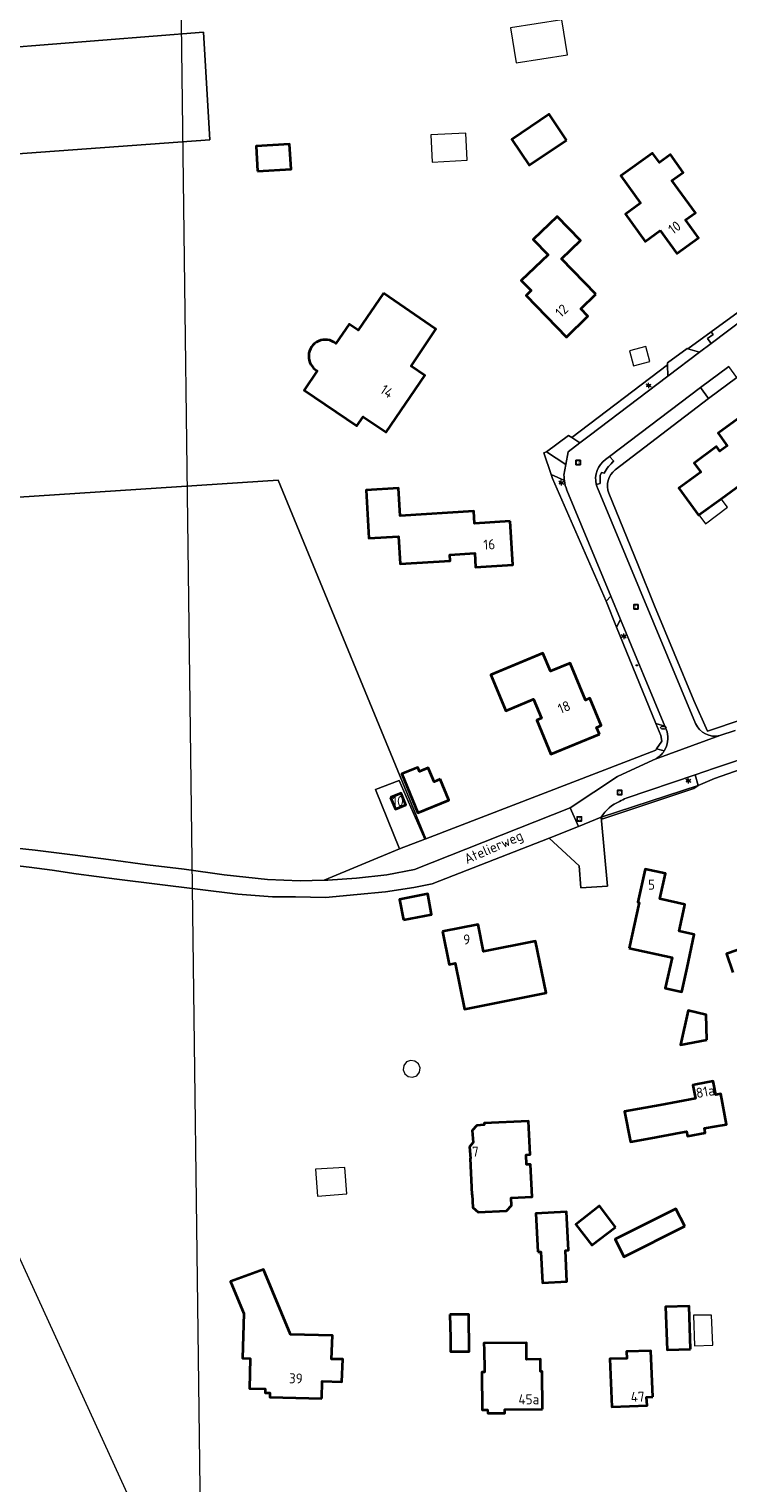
# Model space of a CAD drawing. Header units: metres. Extents: x 140853 to 145288, y 474558 to 480269.
# Tile 155 of 256: x 144736 to 144862, y 476928 to 477189. Entities that reach past the tile are written whole.
import ezdxf
from ezdxf.enums import TextEntityAlignment as Align

# ---------------------------------------------------------------- set-up
doc = ezdxf.new("R2010")
doc.units = ezdxf.units.M
doc.header["$MEASUREMENT"] = 0
for name, color, linetype, lineweight in [('B-WE-GR-BOS_LOOF-G', 40, 'Continuous', 13), ('B-WE-GR-GRAS_KRUIDENRIJK-G', 80, 'Continuous', 18), ('B-WE-GR-GROENVOORZIENING-G', 80, 'Continuous', 18), ('B-WE-IE-TERREINAFSCHEIDING_KUNSTMATIG_HEKWERK-G', 20, 'IE-TERREINAFSCHEIDING-KUNSTMATIG', 18), ('B-WE-KL-ET_LS_OV_LICHTMAST-S', 190, 'Continuous', 18), ('B-WE-KL-WATER_BRANDLEIDING_PUT-S', 150, 'Continuous', 18), ('B-WE-KL-WATER_PUT-S', 170, 'Continuous', 18), ('B-WE-OG-BEBOUWING-G', 7, 'Continuous', 35), ('B-WE-OG-BEBOUWING_BIJGEBOUW-G', 7, 'Continuous', 18), ('B-WE-OG-BEBOUWING_HUISNUMMER-T18', 10, 'Continuous', 18), ('B-WE-OG-BEBOUWING_LUIFEL-G', 7, 'Continuous', 18), ('B-WE-OG-BEBOUWING_STRAATNAAM-T18', 10, 'Continuous', 18), ('B-WE-OG-HULPLIJN-G', 50, 'Continuous', 18), ('B-WE-OG-TERREIN_ERF-G', 7, 'Continuous', 18), ('B-WE-RI-GWA_RIOOLPUT-S', 30, 'Continuous', 18), ('B-WE-VH-ONVERHARD-G', 252, 'Continuous', 18), ('B-WE-VH-VERHARDING_ASFALT-G', 252, 'Continuous', 18), ('B-WE-VH-VERHARDING_BETONSTRAATSTEEN-G', 252, 'Continuous', 18), ('B-WE-VH-VERHARDING_HALFVERHARDING_GRIND-G', 252, 'Continuous', 18), ('B-WE-VH-VERHARDING_OPEN-G', 252, 'Continuous', 18), ('B-WE-VH-VERHARDING_TEGEL-G', 252, 'Continuous', 18), ('X-XX-XX-ALGEMEEN-S', 7, 'Continuous', 18)]:
    doc.layers.add(name, color=color, linetype=linetype, lineweight=lineweight)
doc.styles.add('NLCS-ISO', font='txt')
doc.linetypes.add('IE-TERREINAFSCHEIDING-KUNSTMATIG', pattern='A,4,[82,NLCS.shx,S=0.75,R=90,X=0,Y=0],4,-2', length=10)

# ---------------------------------------------------------------- blocks, each defined once
blk = doc.blocks.new('SIE-WEG_AFVALBAK_TYPE_01')
for radius in [0.25, 0.156]:
    blk.add_circle((0, 0), radius)
blk = doc.blocks.new('B-SIE-WEG_LICHTMAST-SO')
at = {"ltscale": 0.1}
for p, q in [((-1.1, 0.6), (-2.2, 1.3)), ((0, 1.3), (0, 2.5)), ((1.1, 0.6), (2.2, 1.3)), ((-1.1, -0.6), (-2.2, -1.3)), ((0, -1.3), (0, -2.5)), ((1.1, -0.6), (2.2, -1.3))]:
    blk.add_line(p, q, dxfattribs=at)
at = {"flags": 128}
for points in [[(-1.2, 0.5), (1.2, 0.5)], [(-1.2, -0.5), (1.2, -0.5)]]:
    blk.add_lwpolyline(points, dxfattribs=at)
at = {"ltscale": 0.1}
blk.add_circle((0, 0), 1.27, dxfattribs=at)
at = {"style": 'NLCS-ISO'}
blk.add_attdef('TYPE', text='', height=1.8, dxfattribs=at).set_placement((0, 2.5), align=Align.BOTTOM_CENTER)
blk = doc.blocks.new('SRI-PUT_INSPECTIE-SO')
at = {"lineweight": -3, "flags": 128}
blk.add_lwpolyline([(-2, -2), (2, -2), (2, 2), (-2, 2)], close=True, dxfattribs=at)
at = {"lineweight": -3, "ltscale": 1.5}
blk.add_circle((0, 0), 2, dxfattribs=at)
at = {"ltscale": 0.1, "style": 'NLCS-ISO'}
blk.add_text('I', height=2.5, dxfattribs=at).set_placement((0, 0), align=Align.MIDDLE_CENTER)
blk = doc.blocks.new('SKL-WATERLEIDINGPUT-SO')
at = {"color": 0, "linetype": 'ByBlock', "lineweight": 18}
blk.add_ellipse((0, 0), major_axis=(2.5, 0), ratio=0.54, dxfattribs=at)
at = {"color": 0, "linetype": 'ByBlock', "lineweight": 18, "style": 'NLCS-ISO'}
blk.add_text('wl', height=1.8, dxfattribs=at).set_placement((0, 0), align=Align.MIDDLE_CENTER)
blk = doc.blocks.new('SIE-WEG_STRAATPOT_BRANDKRAAN-SO')
blk.add_ellipse((0, 0), major_axis=(-0.729, 0), ratio=0.685994)
at = {"style": 'NLCS-ISO'}
blk.add_text('BR', height=0.4, dxfattribs=at).set_placement((-0.3, -0.2))

msp = doc.modelspace()

# ---------------------------------------------------------------- linework, layer by layer
at = {"layer": 'B-WE-GR-BOS_LOOF-G', "ltscale": 0.2, "flags": 128}
for points in [[(144699.7, 477164.511), (144768.577, 477169.567), (144767.478, 477188.88), (144659.025, 477180.302)], [(144729.951, 477042.842), (144737.253, 477042.086), (144744.451, 477041.153), (144750.431, 477040.412), (144757.425, 477039.443), (144764.002, 477038.631), (144771.186, 477037.647), (144778.958, 477036.809), (144784.79, 477036.578), (144789.078, 477036.672), (144789.078, 477036.672), (144802.624, 477042.325), (144798.29, 477052.948), (144802.538, 477054.586), (144807.189, 477044.034), (144807.38, 477044.108), (144780.85, 477108.497), (144705.063, 477103.538)]]:
    msp.add_lwpolyline(points, dxfattribs=at)
at = {"layer": 'B-WE-GR-GRAS_KRUIDENRIJK-G', "ltscale": 0.2, "flags": 128}
for points in [[(144836.673, 477116.457), (144850.782, 477127.169), (144850.736, 477129.175), (144833.536, 477116.145), (144834.986, 477115.177), (144836.673, 477116.457)], [(144841.578, 477082.109), (144848.646, 477064.781), (144850.22, 477064.353), (144842.288, 477083.479), (144841.578, 477082.109)], [(144872.18, 477061.294), (144867.002, 477059.42), (144859.155, 477056.79), (144855.676, 477055.565), (144856.211, 477053.687), (144859.161, 477054.914), (144867.37, 477057.801), (144872.577, 477059.789), (144872.18, 477061.294)]]:
    msp.add_lwpolyline(points, close=True, dxfattribs=at)
msp.add_lwpolyline([(144867.288, 477066.594), (144858.945, 477063.76), (144857.884, 477063.399), (144855.466, 477068.935), (144848.393, 477085.923), (144845.438, 477093.205), (144840.189, 477106.138), (144840.189, 477106.138, -0.337114), (144841.332, 477110.347), (144841.332, 477110.347), (144858.08, 477123.157), (144856.65, 477125.082), (144840.33, 477112.702), (144841.092, 477111.918), (144841.092, 477111.918, 0.0916704), (144839.342, 477109.753), (144839.342, 477109.753), (144838.853, 477109.855), (144838.634, 477109.311), (144838.635, 477107.86), (144837.938, 477107.719), (144837.938, 477107.719, 0.0406159), (144838.143, 477107.098), (144838.143, 477107.098), (144855.756, 477064.833), (144855.756, 477064.833, 0.3686479), (144860.107, 477062.633), (144860.107, 477062.633), (144862.866, 477063.568)], format="xyb", dxfattribs=at)
for points in [[(144832.208, 477108.394), (144829.843, 477109.471), (144830.082, 477108.763), (144839.72, 477086.741), (144840.552, 477087.631), (144840.533, 477087.677), (144832.661, 477106.66), (144832.661, 477106.66, -0.0606339), (144832.208, 477108.394)], [(144807.189, 477044.034), (144802.624, 477042.325), (144789.078, 477036.672), (144789.775, 477036.687), (144794.89, 477037.049), (144800.339, 477037.661), (144805.307, 477038.572), (144833.251, 477049.657), (144841.753, 477055.276), (144848.099, 477058.195), (144848.507, 477058.389), (144848.507, 477058.389, 0.1301739), (144850.133, 477059.92), (144850.133, 477059.92), (144848.754, 477060.252), (144848.61, 477060.044), (144807.38, 477044.108), (144807.189, 477044.034)], [(144842.12, 477050.826, 0.1534755), (144838.791, 477047.965), (144838.791, 477047.965), (144856.211, 477053.687), (144855.676, 477055.565), (144843.328, 477051.389), (144843.328, 477051.389, 0.022166), (144842.12, 477050.826)]]:
    msp.add_lwpolyline(points, format="xyb", close=True, dxfattribs=at)
at = {"layer": 'B-WE-GR-GROENVOORZIENING-G', "ltscale": 0.2, "flags": 128}
msp.add_lwpolyline([(144856.211, 477053.687), (144838.791, 477047.965), (144839.132, 477047.67), (144855.459, 477053.112), (144856.211, 477053.687)], close=True, dxfattribs=at)
at = {"layer": 'B-WE-IE-TERREINAFSCHEIDING_KUNSTMATIG_HEKWERK-G', "ltscale": 0.2, "flags": 128}
for points in [[(144833.536, 477116.145), (144850.736, 477129.175)], [(144858.08, 477123.157), (144841.332, 477110.347)], [(144830.082, 477108.763), (144829.843, 477109.471)], [(144839.72, 477086.741), (144830.082, 477108.763)], [(144840.189, 477106.138), (144845.438, 477093.205)], [(144845.438, 477093.205), (144848.393, 477085.923)], [(144848.393, 477085.923), (144855.466, 477068.935)], [(144848.646, 477064.781), (144841.578, 477082.109)], [(144855.466, 477068.935), (144857.884, 477063.399)], [(144858.945, 477063.76), (144867.288, 477066.594)], [(144857.884, 477063.399), (144858.945, 477063.76)], [(144807.38, 477044.108), (144848.61, 477060.044)], [(144848.61, 477060.044), (144848.754, 477060.252)], [(144802.624, 477042.325), (144798.29, 477052.948), (144802.538, 477054.586), (144807.189, 477044.034)], [(144838.791, 477047.965), (144856.211, 477053.687)], [(144807.189, 477044.034), (144802.624, 477042.325)], [(144807.189, 477044.034), (144807.38, 477044.108)], [(144802.624, 477042.325), (144789.078, 477036.672)]]:
    msp.add_lwpolyline(points, dxfattribs=at)
msp.add_lwpolyline([(144841.332, 477110.347, 0.337114), (144840.189, 477106.138)], format="xyb", dxfattribs=at)
at = {"layer": 'B-WE-OG-BEBOUWING-G', "ltscale": 0.2, "flags": 128}
for points in [[(144832.592, 477169.529), (144829.494, 477174.145), (144822.796, 477169.651), (144825.893, 477165.035), (144832.592, 477169.529)], [(144777.172, 477163.932), (144783.161, 477164.29), (144782.893, 477168.782), (144776.903, 477168.424), (144777.172, 477163.932)], [(144849.412, 477153.272), (144852.37, 477149.166), (144856.277, 477151.99), (144853.95, 477155.178), (144855.729, 477156.473), (144851.495, 477162.29), (144853.529, 477163.709), (144851.276, 477166.938), (144849.271, 477165.495), (144848.044, 477167.199), (144842.348, 477163.095), (144845.884, 477158.186), (144843.199, 477156.252), (144846.735, 477151.343), (144849.412, 477153.272)], [(144837.836, 477141.846), (144831.667, 477148.194), (144835.124, 477151.477), (144830.936, 477155.82), (144826.638, 477151.676), (144829.276, 477148.941), (144824.484, 477144.293), (144826.233, 477142.493), (144825.329, 477141.615), (144832.565, 477134.144), (144836.441, 477137.891), (144835.145, 477139.232), (144837.836, 477141.846)], [(144856.361, 477102.239), (144860.33, 477105.145), (144872.656, 477114.169), (144868.854, 477119.334), (144866.071, 477117.294), (144866.475, 477116.746), (144865.749, 477116.214), (144863.33, 477119.5), (144859.787, 477116.902), (144861.417, 477114.654), (144860.126, 477113.708), (144859.535, 477114.514), (144855.491, 477111.549), (144856.676, 477109.938), (144852.725, 477107.041), (144856.294, 477102.19), (144856.361, 477102.239)], [(144822.502, 477101.091), (144816.113, 477100.697), (144815.979, 477102.893), (144802.724, 477102.085), (144802.432, 477107.036), (144796.638, 477106.683), (144797.147, 477098.058), (144802.437, 477098.369), (144802.726, 477093.478), (144811.71, 477094.007), (144811.645, 477095.105), (144816.138, 477095.37), (144816.285, 477092.874), (144822.963, 477093.268), (144822.502, 477101.091)], [(144838.497, 477062.889), (144838.003, 477064.087), (144838.825, 477064.426), (144836.805, 477069.336), (144835.983, 477068.993), (144833.235, 477075.639), (144829.704, 477074.182), (144828.373, 477077.408), (144819.018, 477073.548), (144821.688, 477067.077), (144826.698, 477069.145), (144828.098, 477065.752), (144827.266, 477065.409), (144829.789, 477059.295), (144838.497, 477062.889)], [(144809.946, 477054.784), (144808.836, 477054.328), (144807.796, 477056.863), (144806.205, 477056.21), (144805.916, 477056.913), (144803.067, 477055.744), (144805.937, 477048.75), (144811.488, 477051.028), (144809.946, 477054.784)], [(144801.039, 477051.541), (144801.924, 477049.453), (144803.782, 477050.227), (144802.917, 477052.304), (144801.039, 477051.541)], [(144843.833, 477024.497), (144851.543, 477022.811), (144850.325, 477017.323), (144853.314, 477016.668), (144854.217, 477020.968), (144855.517, 477026.912), (144852.791, 477027.504), (144853.757, 477031.95), (144853.844, 477032.342), (144849.349, 477033.338), (144850.351, 477037.858), (144846.706, 477038.666), (144845.395, 477032.751), (144845.65, 477032.694), (144843.833, 477024.497)], [(144803.364, 477029.534), (144808.385, 477030.549), (144807.688, 477034.212), (144802.618, 477033.232), (144803.364, 477029.534)], [(144810.365, 477027.477), (144811.554, 477021.545), (144812.623, 477021.759), (144814.267, 477013.551), (144828.915, 477016.486), (144827.058, 477025.754), (144817.713, 477023.892), (144816.738, 477028.755), (144810.365, 477027.477)], [(144857.753, 477008.049), (144857.629, 477012.519), (144854.399, 477013.288), (144853.045, 477007.139), (144857.753, 477008.049)], [(144853.123, 476991.367), (144854.117, 476991.548), (144854.309, 476990.759), (144857.494, 476991.304), (144857.369, 476992.143), (144859.439, 476992.5), (144861.28, 476992.818), (144860.275, 476998.323), (144859.417, 476998.182), (144859.053, 477000), (144858.933, 477000.597), (144855.802, 477000), (144855.262, 476999.897), (144855.728, 476997.47), (144849.414, 476996.323), (144843.02, 476995.161), (144844.106, 476989.707), (144847.717, 476990.38), (144853.123, 476991.367)], [(144815.344, 476986.734), (144815.278, 476986.731), (144815.603, 476980.239), (144815.662, 476980.242), (144815.777, 476977.955), (144816.741, 476977.082), (144821.834, 476977.337), (144822.707, 476978.301), (144822.64, 476979.639), (144826.435, 476979.829), (144826.143, 476985.67), (144825.423, 476985.637), (144825.352, 476987.401), (144826.057, 476987.435), (144825.766, 476993.455), (144817.804, 476993.064), (144817.827, 476992.741), (144816.481, 476992.644), (144815.695, 476991.737), (144815.848, 476989.603), (144815.193, 476988.847), (144815.344, 476986.734)], [(144841.411, 476974.411), (144838.486, 476978.246), (144834.28, 476974.856), (144837.115, 476971.176), (144841.411, 476974.411)], [(144853.805, 476974.6), (144852.236, 476977.679), (144841.304, 476972.219), (144842.877, 476969.093), (144853.805, 476974.6)], [(144827.443, 476969.958), (144828.002, 476969.988), (144828.292, 476964.435), (144832.68, 476964.664), (144832.391, 476970.216), (144832.93, 476970.244), (144832.571, 476977.135), (144827.084, 476976.849), (144827.443, 476969.958)], [(144788.691, 476943.623), (144788.765, 476946.774), (144792.3, 476946.65), (144792.445, 476950.685), (144790.438, 476950.735), (144790.588, 476954.966), (144783.06, 476955.137), (144778.204, 476966.827), (144772.314, 476964.658), (144774.686, 476958.885), (144774.431, 476950.879), (144775.805, 476950.846), (144775.697, 476945.435), (144778.503, 476945.392), (144778.503, 476944.661), (144779.352, 476944.653), (144779.36, 476943.888), (144788.691, 476943.623)], [(144854.865, 476952.487), (144854.6, 476960.205), (144850.345, 476960.079), (144850.652, 476952.371), (144854.865, 476952.487)], [(144811.664, 476958.735), (144811.749, 476954.55), (144811.799, 476952.076), (144815.133, 476952.105), (144815.046, 476958.735), (144811.664, 476958.735)], [(144828.313, 476941.754), (144828.237, 476948.522), (144827.929, 476948.522), (144827.916, 476950.696), (144825.443, 476950.663), (144825.41, 476953.63), (144817.77, 476953.556), (144817.789, 476952.37), (144817.849, 476948.73), (144817.855, 476948.355), (144817.405, 476948.364), (144817.477, 476941.634), (144818.435, 476941.634), (144818.452, 476941.003), (144821.524, 476941.033), (144821.516, 476941.689), (144828.313, 476941.754)], [(144848.065, 476943.928), (144847.729, 476952.222), (144843.365, 476952.093), (144843.407, 476950.846), (144840.393, 476950.772), (144840.703, 476942.143), (144847.041, 476942.365), (144846.95, 476943.911), (144848.065, 476943.928)]]:
    msp.add_lwpolyline(points, close=True, dxfattribs=at)
msp.add_lwpolyline([(144799.737, 477142.031), (144795.221, 477135.376), (144793.566, 477136.499), (144791.207, 477133.024), (144791.207, 477133.024, 1.09221), (144787.866, 477128.101), (144787.866, 477128.101), (144785.508, 477124.625), (144794.974, 477118.201), (144796.102, 477119.864), (144800.223, 477117.068), (144807.152, 477127.278), (144804.705, 477128.957), (144809.167, 477135.597), (144799.737, 477142.031)], format="xyb", close=True, dxfattribs=at)
msp.add_lwpolyline([(144865.341, 477024.818), (144861.319, 477023.448), (144862.457, 477020.109)], dxfattribs=at)
at = {"layer": 'B-WE-OG-BEBOUWING_BIJGEBOUW-G', "ltscale": 0.2, "flags": 128}
for points in [[(144822.562, 477189.682), (144823.546, 477183.361), (144832.75, 477184.793), (144831.767, 477191.115), (144822.562, 477189.682)], [(144808.507, 477165.573), (144814.768, 477165.899), (144814.514, 477170.783), (144808.253, 477170.457), (144808.507, 477165.573)], [(144856.361, 477102.239), (144857.557, 477100.648), (144861.489, 477103.603), (144860.33, 477105.145), (144856.361, 477102.239)], [(144803.892, 477004.055), (144803.407, 477003.439), (144803.296, 477002.658), (144803.589, 477001.921), (144804.207, 477001.427), (144804.985, 477001.307), (144805.715, 477001.593), (144806.2, 477002.21), (144806.311, 477002.99), (144806.018, 477003.727), (144805.4, 477004.221), (144804.622, 477004.341), (144803.892, 477004.055)], [(144793.19, 476980.371), (144792.831, 476985.123), (144787.581, 476984.819), (144787.897, 476979.967), (144793.19, 476980.371)], [(144855.547, 476953.102), (144858.849, 476953.205), (144858.621, 476958.594), (144855.366, 476958.58), (144855.547, 476953.102)]]:
    msp.add_lwpolyline(points, close=True, dxfattribs=at)
at = {"layer": 'B-WE-OG-BEBOUWING_LUIFEL-G', "ltscale": 0.2, "flags": 128}
msp.add_lwpolyline([(144847.564, 477129.797), (144846.811, 477132.494), (144843.873, 477131.673), (144844.627, 477128.976), (144847.564, 477129.797)], close=True, dxfattribs=at)
at = {"layer": 'B-WE-OG-HULPLIJN-G'}
msp.add_lwpolyline([(141484.938, 478467.493), (142922.898, 478740.923), (143043.789, 479141.528), (143928.198, 479351.369), (144042.725, 479840.999), (144698.079, 479872.794), (144672.627, 478988.916), (144742.617, 478639.181), (145060.75, 478225.858), (145035.298, 477659.922), (145054.388, 476896.862), (144768.066, 476833.275), (144755.342, 477825.251), (143616.428, 477755.303), (142541.14, 475313.514), (141510.39, 476108.367), (141014.104, 476776.044), (140988.652, 477462.798), (141421.313, 477755.303), (141484.938, 478467.493)], close=True, dxfattribs=at)
at = {"layer": 'B-WE-OG-TERREIN_ERF-G', "ltscale": 0.2, "flags": 128}
for points in [[(144659.025, 477180.302), (144767.478, 477188.88), (144768.577, 477169.567), (144699.7, 477164.511)], [(144791.207, 477133.024), (144793.566, 477136.499), (144795.221, 477135.376), (144799.737, 477142.031), (144809.167, 477135.597), (144804.705, 477128.957), (144807.152, 477127.278), (144800.223, 477117.068), (144796.102, 477119.864), (144794.974, 477118.201), (144785.508, 477124.625), (144787.866, 477128.101)], [(144705.063, 477103.538), (144780.85, 477108.497), (144807.38, 477044.108), (144848.61, 477060.044), (144848.754, 477060.252), (144849.701, 477061.621), (144849.529, 477062.642), (144848.646, 477064.781), (144841.578, 477082.109), (144839.72, 477086.741), (144830.082, 477108.763), (144829.843, 477109.471), (144828.527, 477113.37), (144828.997, 477113.558), (144832.969, 477116.523), (144833.536, 477116.145), (144850.736, 477129.175), (144850.728, 477129.524), (144854.232, 477132.104), (144854.34, 477132.072), (144858.54, 477135.127), (144866.675, 477141.048)], [(144867.37, 477057.801), (144859.161, 477054.914), (144856.211, 477053.687), (144855.459, 477053.112), (144839.132, 477047.67), (144838.791, 477047.965), (144839.946, 477035.628), (144835.165, 477035.309), (144834.891, 477039.23), (144829.478, 477044.233), (144808.461, 477036.024), (144805.169, 477035.369), (144800.101, 477034.613), (144795.035, 477034.098), (144789.372, 477033.577), (144783.982, 477033.663), (144779.851, 477033.697), (144773.614, 477034.175), (144751.929, 477036.873), (144744.604, 477037.82), (144740.289, 477038.454), (144736.176, 477039.009), (144728.367, 477039.936)], [(144862.457, 477020.109), (144861.319, 477023.448), (144865.341, 477024.818)], [(144734.223, 476969.356), (144757.89, 476917.568)]]:
    msp.add_lwpolyline(points, dxfattribs=at)
for points in [[(144832.592, 477169.529), (144825.893, 477165.035), (144822.796, 477169.651), (144829.494, 477174.145), (144832.592, 477169.529)], [(144777.172, 477163.932), (144776.903, 477168.424), (144782.893, 477168.782), (144783.161, 477164.29), (144777.172, 477163.932)], [(144849.412, 477153.272), (144846.735, 477151.343), (144843.199, 477156.252), (144845.884, 477158.186), (144842.348, 477163.095), (144848.044, 477167.199), (144849.271, 477165.495), (144851.276, 477166.938), (144853.529, 477163.709), (144851.495, 477162.29), (144855.729, 477156.473), (144853.95, 477155.178), (144856.277, 477151.99), (144852.37, 477149.166), (144849.412, 477153.272)], [(144837.836, 477141.846), (144835.145, 477139.232), (144836.441, 477137.891), (144832.565, 477134.144), (144825.329, 477141.615), (144826.233, 477142.493), (144824.484, 477144.293), (144829.276, 477148.941), (144826.638, 477151.676), (144830.936, 477155.82), (144835.124, 477151.477), (144831.667, 477148.194), (144837.836, 477141.846)], [(144860.33, 477105.145), (144856.361, 477102.239), (144856.294, 477102.19), (144852.725, 477107.041), (144856.676, 477109.938), (144855.491, 477111.549), (144859.535, 477114.514), (144860.126, 477113.708), (144861.417, 477114.654), (144859.787, 477116.902), (144863.33, 477119.5), (144865.749, 477116.214), (144866.475, 477116.746), (144866.071, 477117.294), (144868.854, 477119.334), (144872.656, 477114.169), (144860.33, 477105.145)], [(144822.502, 477101.091), (144822.963, 477093.268), (144816.285, 477092.874), (144816.138, 477095.37), (144811.645, 477095.105), (144811.71, 477094.007), (144802.726, 477093.478), (144802.437, 477098.369), (144797.147, 477098.058), (144796.638, 477106.683), (144802.432, 477107.036), (144802.724, 477102.085), (144815.979, 477102.893), (144816.113, 477100.697), (144822.502, 477101.091)], [(144838.497, 477062.889), (144829.789, 477059.295), (144827.266, 477065.409), (144828.098, 477065.752), (144826.698, 477069.145), (144821.688, 477067.077), (144819.018, 477073.548), (144828.373, 477077.408), (144829.704, 477074.182), (144833.235, 477075.639), (144835.983, 477068.993), (144836.805, 477069.336), (144838.825, 477064.426), (144838.003, 477064.087), (144838.497, 477062.889)], [(144809.946, 477054.784), (144811.488, 477051.028), (144805.937, 477048.75), (144803.067, 477055.744), (144805.916, 477056.913), (144806.205, 477056.21), (144807.796, 477056.863), (144808.836, 477054.328), (144809.946, 477054.784)], [(144802.624, 477042.325), (144807.189, 477044.034), (144802.538, 477054.586), (144798.29, 477052.948), (144802.624, 477042.325)], [(144801.039, 477051.541), (144802.917, 477052.304), (144803.782, 477050.227), (144801.924, 477049.453), (144801.039, 477051.541)], [(144829.478, 477044.233), (144834.891, 477039.23), (144835.165, 477035.309), (144839.946, 477035.628), (144838.791, 477047.965), (144834.736, 477046.286), (144829.478, 477044.233)], [(144843.833, 477024.497), (144845.65, 477032.694), (144845.395, 477032.751), (144846.706, 477038.666), (144850.351, 477037.858), (144849.349, 477033.338), (144853.844, 477032.342), (144853.757, 477031.95), (144852.791, 477027.504), (144855.517, 477026.912), (144854.217, 477020.968), (144853.314, 477016.668), (144850.325, 477017.323), (144851.543, 477022.811), (144843.833, 477024.497)], [(144803.364, 477029.534), (144802.618, 477033.232), (144807.688, 477034.212), (144808.385, 477030.549), (144803.364, 477029.534)], [(144810.365, 477027.477), (144816.738, 477028.755), (144817.713, 477023.892), (144827.058, 477025.754), (144828.915, 477016.486), (144814.267, 477013.551), (144812.623, 477021.759), (144811.554, 477021.545), (144810.365, 477027.477)], [(144857.753, 477008.049), (144853.045, 477007.139), (144854.399, 477013.288), (144857.629, 477012.519), (144857.753, 477008.049)], [(144853.123, 476991.367), (144847.717, 476990.38), (144844.106, 476989.707), (144843.02, 476995.161), (144849.414, 476996.323), (144855.728, 476997.47), (144855.262, 476999.897), (144855.802, 477000), (144858.933, 477000.597), (144859.053, 477000), (144859.417, 476998.182), (144860.275, 476998.323), (144861.28, 476992.818), (144859.439, 476992.5), (144857.369, 476992.143), (144857.494, 476991.304), (144854.309, 476990.759), (144854.117, 476991.548), (144853.123, 476991.367)], [(144815.344, 476986.734), (144815.193, 476988.847), (144815.848, 476989.603), (144815.695, 476991.737), (144816.481, 476992.644), (144817.827, 476992.741), (144817.804, 476993.064), (144825.766, 476993.455), (144826.057, 476987.435), (144825.352, 476987.401), (144825.423, 476985.637), (144826.143, 476985.67), (144826.435, 476979.829), (144822.64, 476979.639), (144822.707, 476978.301), (144821.834, 476977.337), (144816.741, 476977.082), (144815.777, 476977.955), (144815.662, 476980.242), (144815.603, 476980.239), (144815.278, 476986.731), (144815.344, 476986.734)], [(144841.411, 476974.411), (144837.115, 476971.176), (144834.28, 476974.856), (144838.486, 476978.246), (144841.411, 476974.411)], [(144853.805, 476974.6), (144842.877, 476969.093), (144841.304, 476972.219), (144852.236, 476977.679), (144853.805, 476974.6)], [(144827.443, 476969.958), (144827.084, 476976.849), (144832.571, 476977.135), (144832.93, 476970.244), (144832.391, 476970.216), (144832.68, 476964.664), (144828.292, 476964.435), (144828.002, 476969.988), (144827.443, 476969.958)], [(144788.691, 476943.623), (144779.36, 476943.888), (144779.352, 476944.653), (144778.503, 476944.661), (144778.503, 476945.392), (144775.697, 476945.435), (144775.805, 476950.846), (144774.431, 476950.879), (144774.686, 476958.885), (144772.314, 476964.658), (144778.204, 476966.827), (144783.06, 476955.137), (144790.588, 476954.966), (144790.438, 476950.735), (144792.445, 476950.685), (144792.3, 476946.65), (144788.765, 476946.774), (144788.691, 476943.623)], [(144854.865, 476952.487), (144850.652, 476952.371), (144850.345, 476960.079), (144854.6, 476960.205), (144854.865, 476952.487)], [(144811.664, 476958.735), (144815.046, 476958.735), (144815.133, 476952.105), (144811.799, 476952.076), (144811.749, 476954.55), (144811.664, 476958.735)], [(144828.313, 476941.754), (144821.516, 476941.689), (144821.524, 476941.033), (144818.452, 476941.003), (144818.435, 476941.634), (144817.477, 476941.634), (144817.405, 476948.364), (144817.855, 476948.355), (144817.849, 476948.73), (144817.789, 476952.37), (144817.77, 476953.556), (144825.41, 476953.63), (144825.443, 476950.663), (144827.916, 476950.696), (144827.929, 476948.522), (144828.237, 476948.522), (144828.313, 476941.754)], [(144848.065, 476943.928), (144846.95, 476943.911), (144847.041, 476942.365), (144840.703, 476942.143), (144840.393, 476950.772), (144843.407, 476950.846), (144843.365, 476952.093), (144847.729, 476952.222), (144848.065, 476943.928)]]:
    msp.add_lwpolyline(points, close=True, dxfattribs=at)
for points in [[(144787.866, 477128.101, -1.09221), (144791.207, 477133.024)], [(144863.134, 477126.912), (144858.08, 477123.157), (144841.332, 477110.347), (144841.332, 477110.347, 0.337114), (144840.189, 477106.138), (144840.189, 477106.138), (144845.438, 477093.205), (144848.393, 477085.923), (144855.466, 477068.935), (144857.884, 477063.399), (144858.945, 477063.76), (144867.288, 477066.594)]]:
    msp.add_lwpolyline(points, format="xyb", dxfattribs=at)
at = {"layer": 'B-WE-VH-ONVERHARD-G', "ltscale": 0.2, "flags": 128}
msp.add_lwpolyline([(144728.367, 477039.936), (144736.176, 477039.009), (144740.289, 477038.454), (144744.604, 477037.82), (144751.929, 477036.873), (144773.614, 477034.175), (144779.851, 477033.697), (144783.982, 477033.663), (144789.372, 477033.577), (144795.035, 477034.098), (144800.101, 477034.613), (144805.169, 477035.369), (144808.461, 477036.024), (144829.478, 477044.233), (144834.736, 477046.286), (144833.251, 477049.657), (144805.307, 477038.572), (144800.339, 477037.661), (144794.89, 477037.049), (144789.775, 477036.687), (144789.078, 477036.672), (144784.79, 477036.578), (144778.958, 477036.809), (144771.186, 477037.647), (144764.002, 477038.631), (144757.425, 477039.443), (144750.431, 477040.412), (144744.451, 477041.153), (144737.253, 477042.086), (144729.951, 477042.842)], dxfattribs=at)
at = {"layer": 'B-WE-VH-VERHARDING_ASFALT-G', "ltscale": 0.2, "flags": 128}
for points in [[(144867.601, 477139.824), (144858.56, 477133.02), (144856.458, 477131.44), (144850.782, 477127.169), (144836.673, 477116.457), (144834.986, 477115.177), (144832.89, 477113.585), (144832.477, 477111.264), (144832.144, 477109.392), (144832.144, 477109.392, 0.0340566), (144832.208, 477108.394), (144832.208, 477108.394, 0.0606339), (144832.661, 477106.66), (144832.661, 477106.66), (144840.533, 477087.677), (144840.552, 477087.631), (144842.288, 477083.479), (144850.22, 477064.353), (144850.644, 477063.323), (144850.644, 477063.323, -0.2059833), (144850.133, 477059.92), (144850.133, 477059.92, -0.1301739), (144848.507, 477058.389), (144848.507, 477058.389), (144860.107, 477062.633), (144860.107, 477062.633, -0.3686479), (144855.756, 477064.833), (144855.756, 477064.833), (144838.143, 477107.098), (144838.143, 477107.098, -0.0406159), (144837.938, 477107.719), (144837.938, 477107.719, -0.3108832), (144839.619, 477112.163), (144839.619, 477112.163), (144840.33, 477112.702), (144856.65, 477125.082), (144861.707, 477128.867)], [(144862.866, 477063.568), (144860.107, 477062.633), (144860.107, 477062.633), (144848.507, 477058.389), (144848.099, 477058.195), (144841.753, 477055.276), (144833.251, 477049.657), (144834.736, 477046.286), (144838.791, 477047.965), (144838.791, 477047.965, -0.1534755), (144842.12, 477050.826), (144842.12, 477050.826, -0.022166), (144843.328, 477051.389), (144843.328, 477051.389), (144855.676, 477055.565), (144859.155, 477056.79), (144867.002, 477059.42)]]:
    msp.add_lwpolyline(points, format="xyb", dxfattribs=at)
at = {"layer": 'B-WE-VH-VERHARDING_BETONSTRAATSTEEN-G', "ltscale": 0.2, "flags": 128}
msp.add_lwpolyline([(144841.092, 477111.918), (144840.33, 477112.702), (144839.619, 477112.163), (144839.619, 477112.163, 0.3108832), (144837.938, 477107.719), (144837.938, 477107.719), (144838.635, 477107.86), (144838.634, 477109.311), (144838.853, 477109.855), (144839.342, 477109.753), (144839.342, 477109.753, -0.0916704), (144841.092, 477111.918)], format="xyb", close=True, dxfattribs=at)
at = {"layer": 'B-WE-VH-VERHARDING_HALFVERHARDING_GRIND-G', "ltscale": 0.2, "flags": 128}
for points in [[(144829.843, 477109.471), (144832.208, 477108.394), (144832.208, 477108.394, -0.0340566), (144832.144, 477109.392), (144832.144, 477109.392), (144832.477, 477111.264), (144828.997, 477113.558), (144828.527, 477113.37), (144829.843, 477109.471)], [(144850.644, 477063.323), (144850.22, 477064.353), (144848.646, 477064.781), (144849.529, 477062.642), (144849.701, 477061.621), (144848.754, 477060.252), (144850.133, 477059.92), (144850.133, 477059.92, 0.2059833), (144850.644, 477063.323)]]:
    msp.add_lwpolyline(points, format="xyb", close=True, dxfattribs=at)
msp.add_lwpolyline([(144841.578, 477082.109), (144842.288, 477083.479), (144840.552, 477087.631), (144839.72, 477086.741), (144841.578, 477082.109)], close=True, dxfattribs=at)
at = {"layer": 'B-WE-VH-VERHARDING_OPEN-G', "ltscale": 0.2, "flags": 128}
msp.add_lwpolyline([(144858.56, 477133.02), (144857.899, 477133.9), (144858.898, 477134.651), (144858.54, 477135.127), (144854.34, 477132.072), (144856.458, 477131.44), (144858.56, 477133.02)], close=True, dxfattribs=at)
at = {"layer": 'B-WE-VH-VERHARDING_TEGEL-G', "ltscale": 0.2, "flags": 128}
for points in [[(144858.54, 477135.127), (144858.898, 477134.651), (144857.899, 477133.9), (144858.56, 477133.02), (144867.601, 477139.824), (144869.367, 477141.153), (144868.767, 477141.948), (144867.928, 477141.317), (144867.614, 477141.732), (144866.675, 477141.048), (144858.54, 477135.127)], [(144850.728, 477129.524), (144850.736, 477129.175), (144850.782, 477127.169), (144856.458, 477131.44), (144854.34, 477132.072), (144854.232, 477132.104), (144850.728, 477129.524)], [(144858.08, 477123.157), (144863.134, 477126.912), (144861.707, 477128.867), (144856.65, 477125.082), (144858.08, 477123.157)], [(144832.969, 477116.523), (144828.997, 477113.558), (144832.477, 477111.264), (144832.89, 477113.585), (144834.986, 477115.177), (144833.536, 477116.145), (144832.969, 477116.523)]]:
    msp.add_lwpolyline(points, close=True, dxfattribs=at)

# ---------------------------------------------------------------- block references
at = {"layer": 'B-WE-KL-ET_LS_OV_LICHTMAST-S', "xscale": 0.2, "yscale": 0.2, "zscale": 0.2}
for p in [(144847.335, 477125.466), (144831.656, 477108.015), (144842.858, 477080.467), (144854.442, 477054.533)]:
    msp.add_blockref('B-SIE-WEG_LICHTMAST-SO', p, dxfattribs=at)
at = {"layer": 'B-WE-KL-WATER_BRANDLEIDING_PUT-S', "xscale": 0.2, "yscale": 0.2, "zscale": 0.2}
msp.add_blockref('SIE-WEG_STRAATPOT_BRANDKRAAN-SO', (144845.218, 477075.247), dxfattribs=at)
at = {"layer": 'B-WE-KL-WATER_PUT-S', "xscale": 0.2, "yscale": 0.2, "zscale": 0.2}
msp.add_blockref('SKL-WATERLEIDINGPUT-SO', (144849.977, 477064.063), dxfattribs=at)
at = {"layer": 'B-WE-RI-GWA_RIOOLPUT-S', "xscale": 0.2, "yscale": 0.2, "zscale": 0.2}
for p in [(144834.685, 477111.643), (144845.047, 477085.744), (144842.137, 477052.421), (144834.897, 477047.675)]:
    msp.add_blockref('SRI-PUT_INSPECTIE-SO', p, dxfattribs=at)
at = {"layer": 'X-XX-XX-ALGEMEEN-S', "xscale": 0.2, "yscale": 0.2, "zscale": 0.2}
msp.add_blockref('SIE-WEG_AFVALBAK_TYPE_01', (144848.292, 477059.883), dxfattribs=at)

# ---------------------------------------------------------------- texts
at = {"layer": 'B-WE-OG-BEBOUWING_HUISNUMMER-T18', "style": 'NLCS-ISO'}
for s, rotation, p in [('10', 35.9, (144851.98, 477153.82)), ('12', 44, (144831.723, 477138.893)), ('14', 325.8, (144800.378, 477124.419)), ('16', 3.4, (144818.739, 477096.944)), ('18', 22.5, (144832.173, 477067.739)), ('81a', 10.3, (144857.508, 476998.724)), ('39', 358.4, (144784.026, 476947.257)), ('45a', 0.5, (144825.836, 476943.499)), ('47', 2, (144845.365, 476943.961))]:
    msp.add_text(s, height=1.8, rotation=rotation, dxfattribs=at).set_placement(p, align=Align.MIDDLE_CENTER)
for s, p in [('10', (144802.354, 477050.875)), ('5', (144847.835, 477035.881)), ('9', (144814.681, 477026.04)), ('7', (144816.241, 476987.967))]:
    msp.add_text(s, height=1.8, dxfattribs=at).set_placement(p, align=Align.MIDDLE_CENTER)
at = {"layer": 'B-WE-OG-BEBOUWING_STRAATNAAM-T18', "style": 'NLCS-ISO'}
msp.add_text('Atelierweg', height=1.8, rotation=23.5, dxfattribs=at).set_placement((144819.498, 477042.616), align=Align.MIDDLE_CENTER)

doc.saveas('drawing.dxf')
